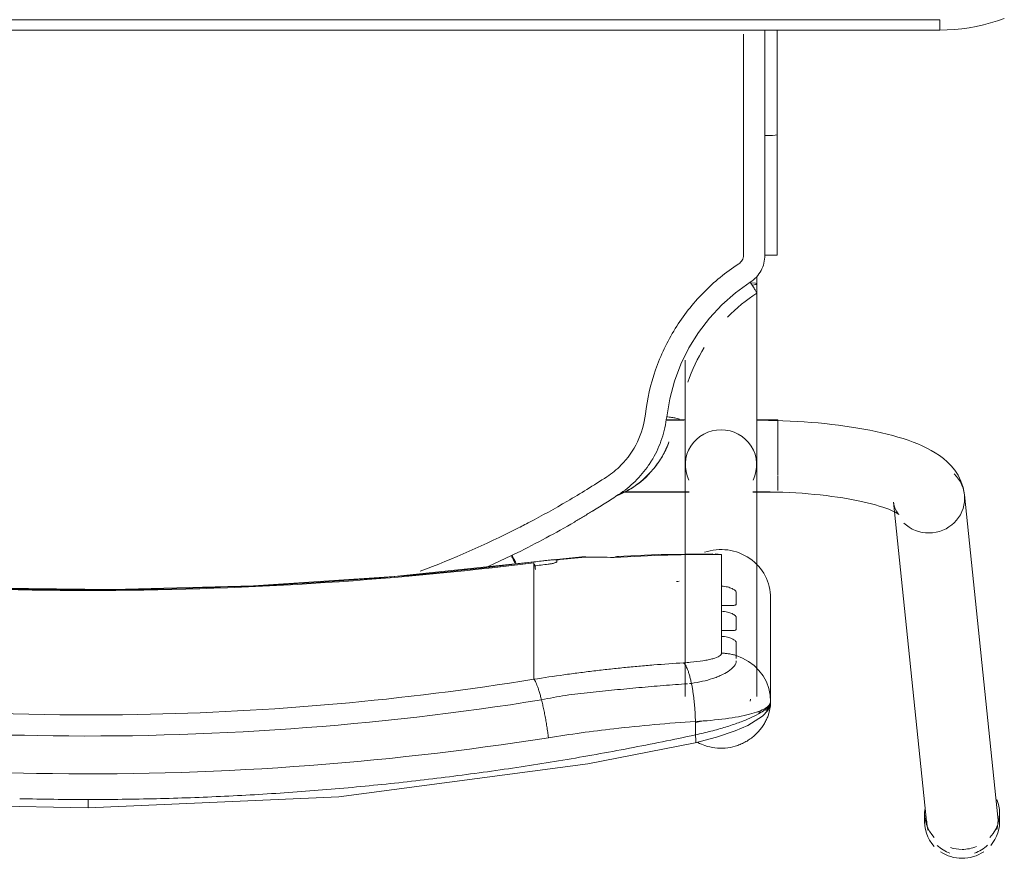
# Model space of a CAD drawing. Header units: metres. Extents: x 2.9 to 42.3, y -72.9 to -49.3.
# Tile 62 of 256: x 6.087 to 6.373, y -62.366 to -62.122. Entities that reach past the tile are written whole.
import ezdxf

# ---------------------------------------------------------------- set-up
doc = ezdxf.new("R2010")
doc.units = ezdxf.units.M
doc.layers.add('I-FURN', color=7, linetype='Continuous', lineweight=18)

# ---------------------------------------------------------------- blocks, each defined once
blk = doc.blocks.new('ConjuntoParaAlunoTamanho6 - CJA06_ConjuntoParaAlunoTamanho6-V24-2PAV')
at = {"layer": 'I-FURN', "color": 253, "true_color": 0xaaaaaa}
for p, q in [((-0.2643, 0.29456), (-0.2643, 0.29197)), ((-0.23354, 0.20182), (-0.24321, 0.29526)), ((-0.24254, 0.29197), (-0.24254, 0.29456)), ((-0.2638, 0.29312), (-0.25413, 0.19969)), ((-0.1979, 0.25969), (-0.1979, 0.22964)), ((-0.19385, 0.25812), (-0.19385, 0.19097)), ((-0.19207, 0.25896), (-0.19202, 0.25906)), ((-0.19202, 0.25906), (-0.19192, 0.25949)), ((-0.17315, 0.19097), (-0.17315, 0.25812)), ((-0.17493, 0.25435), (-0.17437, 0.25441)), ((-0.19665, 0.25395), (-0.1957, 0.25221)), ((-0.1957, 0.25221), (-0.19451, 0.25062)), ((-0.12923, 0.2438), (-0.12923, 0.25317)), ((-0.12923, 0.24214), (-0.12923, 0.2438)), ((-0.18366, 0.24073), (-0.18366, 0.23904)), ((-0.12923, 0.24214), (-0.12923, 0.23653)), ((-0.12923, 0.23653), (-0.12923, 0.23486)), ((-0.12923, 0.23486), (-0.12923, 0.22925)), ((-0.18366, 0.23345), (-0.18366, 0.23176)), ((-0.12923, 0.22925), (-0.12923, 0.22759)), ((-0.18366, 0.22617), (-0.18366, 0.21701)), ((-0.12923, 0.22759), (-0.12923, 0.22197)), ((-0.12923, 0.22197), (-0.12923, 0.22031)), ((-0.11598, 0.22048), (-0.1227, 0.21732)), ((-0.14414, 0.21757), (-0.12926, 0.21915)), ((-0.18366, 0.21701), (-0.1818, 0.21679)), ((-0.19271, 0.19894), (-0.2, 0.19894)), ((-0.2, 0.19844), (-0.2, 0.19411)), ((-0.19271, 0.19879), (-0.19385, 0.19879)), ((-0.19385, 0.19879), (-0.19385, 0.19845)), ((-0.19385, 0.19845), (-0.19385, 0.19764)), ((-0.15474, 0.19894), (-0.17429, 0.19894)), ((-0.15494, 0.19879), (-0.17429, 0.19879)), ((-0.2, 0.19393), (-0.2, 0.18575)), ((-0.19385, 0.19367), (-0.19385, 0.1916)), ((-0.2, 0.18573), (-0.2, 0.17922)), ((-0.19385, 0.18688), (-0.19385, 0.18582)), ((-0.19385, 0.18311), (-0.19385, 0.18582)), ((-0.19385, 0.17809), (-0.19385, 0.18068)), ((-0.2, 0.17916), (-0.2, 0.17794)), ((-0.2, 0.17794), (-0.19377, 0.17794)), ((-0.17323, 0.17794), (-0.1676, 0.17794)), ((-0.17268, 0.17809), (-0.16757, 0.17809)), ((-0.19385, 0.13857), (-0.19385, 0.13643)), ((-0.19983, 0.13021), (-0.19982, 0.0953)), ((-0.19982, 0.06488), (-0.19982, 0.0953)), ((-0.19982, 0.0953), (-0.19982, 0.09529)), ((-0.19623, 0.09556), (-0.19738, 0.09554)), ((0.247, 0.06497), (-0.247, 0.06497)), ((-0.247, 0.06497), (-0.247, 0.06422)), ((0.247, 0.06497), (-0.247, 0.06497)), ((-0.247, 0.06409), (-0.247, 0.06197))]:
    blk.add_line(p, q, dxfattribs=at)
at = {"layer": 'I-FURN', "color": 253, "true_color": 0xaaaaaa, "flags": 128}
for points in [[(0.0001, 0.2904), (-0.07267, 0.28721), (-0.14486, 0.2777), (-0.17603, 0.27161)], [(0.17623, 0.27161), (0.10331, 0.28398), (0.03018, 0.28985), (0.0001, 0.2904)], [(-0.17603, 0.27161), (-0.18218, 0.26997), (-0.18761, 0.26812), (-0.19131, 0.26652), (-0.19557, 0.2639), (-0.19708, 0.26226), (-0.19765, 0.26113), (-0.1979, 0.25971)], [(-0.17607, 0.26928), (-0.17607, 0.26831), (-0.17607, 0.26734), (-0.17607, 0.26637), (-0.17607, 0.2654)], [(-0.1979, 0.24468), (-0.1979, 0.2522), (-0.1979, 0.25971)], [(-0.1979, 0.25969), (-0.19776, 0.25773), (-0.19734, 0.2558), (-0.19665, 0.25395)], [(-0.1979, 0.25969), (-0.1979, 0.25218), (-0.1979, 0.24467), (-0.1979, 0.23715), (-0.1979, 0.22964)], [(-0.19451, 0.25062), (-0.19311, 0.2492), (-0.19152, 0.24799)], [(-0.19152, 0.24799), (-0.18977, 0.24701), (-0.1879, 0.24628)], [(-0.1879, 0.24243), (-0.1879, 0.24339), (-0.1879, 0.24435), (-0.1879, 0.24532), (-0.1879, 0.24628)], [(-0.18366, 0.24561), (-0.18366, 0.24439), (-0.18366, 0.24317), (-0.18366, 0.24195), (-0.18366, 0.24073)], [(-0.1879, 0.23515), (-0.1879, 0.23603), (-0.1879, 0.23692), (-0.1879, 0.2378), (-0.1879, 0.23868)], [(-0.18366, 0.23904), (-0.18366, 0.23764), (-0.18366, 0.23624), (-0.18366, 0.23485), (-0.18366, 0.23345)], [(-0.1879, 0.22787), (-0.1879, 0.22876), (-0.1879, 0.22964), (-0.1879, 0.23052), (-0.1879, 0.23141)], [(-0.18366, 0.23176), (-0.18366, 0.23036), (-0.18366, 0.22897), (-0.18366, 0.22757), (-0.18366, 0.22617)], [(-0.12926, 0.21915), (-0.08865, 0.22342), (-0.0479, 0.2261), (-0.00707, 0.22717), (0.03376, 0.22666), (0.07455, 0.22454), (0.11521, 0.22083), (0.12946, 0.21915)], [(-0.12923, 0.22031), (-0.12923, 0.22007), (-0.12923, 0.21984), (-0.12923, 0.21961), (-0.12923, 0.21937)], [(-0.18111, 0.21677), (-0.16533, 0.21701), (-0.15331, 0.21761)], [(-0.1359, 0.2187), (-0.1359, 0.21878), (-0.1359, 0.21886), (-0.1359, 0.21893), (-0.1359, 0.21901)], [(-0.23354, 0.20182), (-0.23373, 0.20287), (-0.23403, 0.20376), (-0.23437, 0.20445), (-0.23469, 0.20492), (-0.23492, 0.20521), (-0.23505, 0.20534), (-0.23507, 0.20536)], [(-0.23507, 0.20536), (-0.23501, 0.20531), (-0.23482, 0.20518), (-0.23451, 0.20499), (-0.23408, 0.20476), (-0.23355, 0.20449), (-0.23291, 0.2042), (-0.23217, 0.20389), (-0.23133, 0.20358), (-0.23041, 0.20326), (-0.22941, 0.20294), (-0.22832, 0.20262), (-0.22717, 0.2023), (-0.22594, 0.20199), (-0.22464, 0.20169), (-0.22328, 0.2014), (-0.22186, 0.20112), (-0.22039, 0.20086), (-0.21886, 0.2006), (-0.21729, 0.20036), (-0.21567, 0.20014), (-0.214, 0.19993), (-0.2123, 0.19973), (-0.21057, 0.19956), (-0.2088, 0.1994), (-0.207, 0.19926), (-0.20518, 0.19913), (-0.20334, 0.19903), (-0.20148, 0.19894), (-0.19961, 0.19888), (-0.19772, 0.19883), (-0.19583, 0.1988), (-0.19394, 0.19879), (-0.19385, 0.19879)], [(-0.25413, 0.19969), (-0.25375, 0.19762), (-0.25311, 0.19572), (-0.25226, 0.19403), (-0.25129, 0.19256), (-0.25023, 0.19128), (-0.24913, 0.19017), (-0.24799, 0.18919), (-0.24683, 0.18832), (-0.24563, 0.18753), (-0.24441, 0.18681), (-0.24316, 0.18615), (-0.24188, 0.18553), (-0.24055, 0.18496), (-0.23919, 0.18441), (-0.23778, 0.1839), (-0.23633, 0.18341), (-0.23483, 0.18295), (-0.2333, 0.18251), (-0.23171, 0.1821), (-0.23008, 0.1817), (-0.22841, 0.18133), (-0.2267, 0.18098), (-0.22495, 0.18064), (-0.22315, 0.18033), (-0.22132, 0.18004), (-0.21946, 0.17976), (-0.21756, 0.17951), (-0.21562, 0.17928), (-0.21366, 0.17906), (-0.21168, 0.17887), (-0.20967, 0.1787), (-0.20763, 0.17855), (-0.20558, 0.17842), (-0.20352, 0.17831), (-0.20144, 0.17823), (-0.19935, 0.17816), (-0.19725, 0.17811), (-0.19515, 0.17809), (-0.19385, 0.17809)], [(-0.19385, 0.13857), (-0.19385, 0.14057), (-0.19385, 0.14257), (-0.19385, 0.14457), (-0.19385, 0.14656), (-0.19385, 0.14855), (-0.19385, 0.15053), (-0.19385, 0.15249), (-0.19385, 0.15444), (-0.19385, 0.15637), (-0.19385, 0.15827), (-0.19385, 0.16015), (-0.19385, 0.162), (-0.19385, 0.16382), (-0.19385, 0.1656), (-0.19385, 0.16735), (-0.19385, 0.16905), (-0.19385, 0.17071), (-0.19385, 0.17233), (-0.19385, 0.1739), (-0.19385, 0.17541), (-0.19385, 0.17687), (-0.19385, 0.17828), (-0.19385, 0.17963), (-0.19385, 0.18092), (-0.19385, 0.18215), (-0.19385, 0.18331), (-0.19385, 0.18441), (-0.19385, 0.18544), (-0.19385, 0.1864), (-0.19385, 0.18729), (-0.19385, 0.1881), (-0.19385, 0.18885), (-0.19385, 0.18951), (-0.19385, 0.19011), (-0.19385, 0.19062), (-0.19385, 0.19097)], [(-0.17315, 0.19097), (-0.17315, 0.19051), (-0.17315, 0.18998), (-0.17315, 0.18937), (-0.17315, 0.18869), (-0.17315, 0.18793), (-0.17315, 0.1871), (-0.17315, 0.18619), (-0.17315, 0.18522), (-0.17315, 0.18417), (-0.17315, 0.18306), (-0.17315, 0.18188), (-0.17315, 0.18064), (-0.17315, 0.17934), (-0.17315, 0.17798), (-0.17315, 0.17656), (-0.17315, 0.17508), (-0.17315, 0.17355), (-0.17315, 0.17198), (-0.17315, 0.17035), (-0.17315, 0.16868), (-0.17315, 0.16696), (-0.17315, 0.16521), (-0.17315, 0.16342), (-0.17315, 0.16159), (-0.17315, 0.16066)], [(-0.16841, 0.18438), (-0.16841, 0.18437), (-0.16841, 0.18435), (-0.16841, 0.18434), (-0.16841, 0.18432)], [(-0.16774, 0.17706), (-0.16861, 0.17188), (-0.16997, 0.16679), (-0.17181, 0.16185), (-0.17415, 0.15713), (-0.17693, 0.15265), (-0.18013, 0.14846), (-0.18374, 0.14461), (-0.18771, 0.14113), (-0.19199, 0.13805)], [(-0.19623, 0.13025), (-0.19623, 0.12331), (-0.19623, 0.11637), (-0.19623, 0.10942), (-0.19623, 0.10249), (-0.19623, 0.09556)], [(-0.19738, 0.09554), (-0.19841, 0.0955), (-0.1992, 0.09544), (-0.19969, 0.09537), (-0.19982, 0.0953)], [(-0.247, 0.06497), (-0.24912, 0.06492), (-0.25124, 0.0648), (-0.25334, 0.06459), (-0.25544, 0.06429), (-0.25753, 0.06391), (-0.2596, 0.06345), (-0.26165, 0.0629), (-0.26367, 0.06228), (-0.26567, 0.06157)], [(0.247, 0.06197), (0.1235, 0.06197), (0, 0.06197), (-0.1235, 0.06197), (-0.247, 0.06197)], [(-0.247, 0.06197), (-0.1235, 0.06197), (0, 0.06197), (0.1235, 0.06197), (0.247, 0.06197)]]:
    blk.add_lwpolyline(points, dxfattribs=at)
at = {"layer": 'I-FURN', "color": 253, "true_color": 0xaaaaaa}
for centre, major_axis, ratio, start_param, end_param in [((-0.25351, 0.29419), (0.01029, 0.00107), 0.967158, 1.817964, 2.256389), ((-0.25342, 0.29456), (0.01088, 0), 0.965926, 1.570796, 2.185058), ((-0.25342, 0.29456), (0.01088, 0), 0.965926, 0.959427, 1.570796), ((-0.25351, 0.29419), (0.01029, 0.00107), 0.967158, 0.685592, 1.112361), ((-0.25342, 0.29456), (0.01088, 0), 0.965926, 2.438822, 3.243525), ((-0.25342, 0.29197), (0.01088, 0), 0.965926, 1.570796, 1.965237), ((-0.25342, 0.29197), (0.01088, 0), 0.965926, 1.257624, 1.559899), ((-0.25342, 0.29456), (0.01088, 0), 0.965926, 6.170166, 7.020457), ((-0.25342, 0.29197), (0.01088, 0), 0.965926, 2.404268, 3.526261), ((-0.25342, 0.29197), (0.01088, 0), 0.965926, 6.182855, 7.015454), ((-0.25351, 0.29419), (0.01029, 0.00107), 0.967158, 6.18338, 6.464028), ((-0.25351, 0.29419), (0.01029, 0.00107), 0.967158, 2.780211, 3.141593), ((-0.1835, 0.22964), (-0.0144, 0), 0.978148, 0, 1.909658), ((0.0001, -0.77159), (1.0211, 0), 0.978148, 1.443771, 1.697822), ((0.0001, -0.77117), (1.0209, 0), 0.978148, 1.443771, 1.697822), ((-0.17927, 0.60128), (0.385, 0), 0.978148, 4.732926, 4.735013), ((-0.17927, 0.60356), (0.395, 0), 0.978148, 4.828782, 4.839414), ((-0.1305, 0.22908), (-0.00124, 0.00992), 0.026339, 2.463316, 2.789234), ((-0.17927, 0.60336), (0.395, 0), 0.978148, 4.701279, 4.780293), ((-0.14501, 0.22754), (-0.00087, 0.00996), 0.018501, 2.957526, 3.350225), ((-0.17927, 0.60263), (0.395, 0), 0.978148, 4.801491, 4.822541), ((-0.17927, 0.60221), (0.3948, 0), 0.978148, 4.828842, 4.839414), ((-0.24383, 0.20075), (0.01029, 0.00107), 0.967158, 1.470991, 3.041787), ((-0.24383, 0.20075), (0.01029, 0.00107), 0.967158, 0.685592, 1.470991), ((-0.24383, 0.20075), (0.01029, 0.00107), 0.967158, 3.041787, 3.827185), ((-0.1835, 0.19097), (0.01035, 0), 0.978148, 2.686587, 4.712389), ((-0.1835, 0.19097), (0.01035, 0), 0.978148, 4.712389, 6.738191), ((-0.1835, 0.13857), (0.01035, 0), 0.069756, 2.648425, 3.665191)]:
    blk.add_ellipse(centre, major_axis=major_axis, ratio=ratio, start_param=start_param, end_param=end_param, dxfattribs=at)
for points in [[(0.0001, 0.29036), (0.0001, 0.29029), (0.0001, 0.29001), (0.0001, 0.28916), (0.0001, 0.28841), (0.0001, 0.28802)], [(-0.05929, 0.28591), (-0.06588, 0.28544), (-0.07245, 0.28489), (-0.07901, 0.28427)], [(-0.03953, 0.28708), (-0.04612, 0.28677), (-0.05271, 0.28638), (-0.05929, 0.28591)], [(-0.01972, 0.28779), (-0.02633, 0.28763), (-0.03293, 0.2874), (-0.03953, 0.28708)], [(0.0001, 0.28802), (-0.00651, 0.28802), (-0.01312, 0.28795), (-0.01972, 0.28779)], [(0.01992, 0.28779), (0.01332, 0.28795), (0.00671, 0.28802), (0.0001, 0.28802)], [(-0.07901, 0.28427), (-0.08557, 0.28365), (-0.09211, 0.28295), (-0.09864, 0.28217)], [(-0.09864, 0.28217), (-0.10517, 0.28139), (-0.11169, 0.28054), (-0.11819, 0.27961)], [(-0.11819, 0.27961), (-0.12468, 0.27869), (-0.13116, 0.27768), (-0.13762, 0.27661)], [(-0.13762, 0.27661), (-0.14407, 0.27553), (-0.15051, 0.27438), (-0.15692, 0.27316)], [(-0.15692, 0.27316), (-0.16332, 0.27194), (-0.16971, 0.27065), (-0.17607, 0.26928)], [(-0.13346, 0.2701), (-0.13339, 0.26956), (-0.13324, 0.26848), (-0.133, 0.26684), (-0.13272, 0.2652), (-0.13242, 0.26359), (-0.13211, 0.26203), (-0.13178, 0.26053), (-0.13155, 0.25959), (-0.13144, 0.25914)], [(-0.17609, 0.26577), (-0.1767, 0.26561), (-0.17731, 0.26545), (-0.17791, 0.26528)], [(-0.17607, 0.2654), (-0.17914, 0.26523), (-0.18504, 0.2647), (-0.19219, 0.26337), (-0.19682, 0.26165), (-0.1979, 0.26035), (-0.1979, 0.25969)], [(-0.17607, 0.2654), (-0.17606, 0.26498), (-0.17604, 0.26413), (-0.17598, 0.26285), (-0.1759, 0.26156), (-0.17579, 0.26028), (-0.17566, 0.25902), (-0.17551, 0.25778), (-0.17533, 0.25659), (-0.17514, 0.25544), (-0.175, 0.25471), (-0.17493, 0.25435)], [(-0.12923, 0.25317), (-0.12932, 0.25327), (-0.1295, 0.25353), (-0.1298, 0.25409), (-0.13011, 0.25481), (-0.13044, 0.25568), (-0.13077, 0.2567), (-0.1311, 0.25786), (-0.13133, 0.2587), (-0.13144, 0.25914)], [(-0.17493, 0.25435), (-0.17484, 0.25392), (-0.17465, 0.25308), (-0.17435, 0.25195), (-0.17403, 0.25093), (-0.17369, 0.25006), (-0.17335, 0.24934), (-0.173, 0.24877), (-0.17277, 0.2485), (-0.17265, 0.2484)], [(-0.16398, 0.24902), (-0.16687, 0.24878), (-0.16977, 0.24858), (-0.17265, 0.2484)], [(-0.15964, 0.24939), (-0.16109, 0.24926), (-0.16254, 0.24913), (-0.16398, 0.24902)], [(-0.1553, 0.2498), (-0.15675, 0.24966), (-0.15819, 0.24952), (-0.15964, 0.24939)], [(-0.15095, 0.25026), (-0.1524, 0.2501), (-0.15385, 0.24995), (-0.1553, 0.2498)], [(-0.14661, 0.25076), (-0.14806, 0.25058), (-0.14951, 0.25042), (-0.15095, 0.25026)], [(-0.14226, 0.2513), (-0.14371, 0.25111), (-0.14516, 0.25093), (-0.14661, 0.25076)], [(-0.1879, 0.24628), (-0.18756, 0.24617), (-0.18687, 0.24599), (-0.18581, 0.24578), (-0.18474, 0.24565), (-0.18402, 0.24561), (-0.18366, 0.24561)], [(-0.09625, 0.22184), (-0.10584, 0.21825), (-0.1152, 0.21414), (-0.12434, 0.2095)], [(-0.15397, 0.21772), (-0.15349, 0.21752), (-0.153, 0.21758), (-0.15247, 0.21788)], [(-0.15247, 0.21788), (-0.15113, 0.21782), (-0.1484, 0.21775), (-0.14556, 0.21776), (-0.14412, 0.21779)], [(-0.1359, 0.21901), (-0.1359, 0.21905), (-0.13586, 0.21912), (-0.13573, 0.21923), (-0.13549, 0.21935), (-0.13518, 0.21946), (-0.13479, 0.21957), (-0.13436, 0.21967), (-0.1339, 0.21974), (-0.13357, 0.21979), (-0.1334, 0.21981)], [(-0.13585, 0.2186), (-0.13587, 0.21862), (-0.13589, 0.21865), (-0.1359, 0.21868), (-0.1359, 0.2187)], [(-0.1227, 0.21732), (-0.12297, 0.21719), (-0.12353, 0.21692), (-0.12408, 0.21665), (-0.12436, 0.21651)], [(-0.12335, 0.21813), (-0.12356, 0.21856), (-0.12377, 0.21898), (-0.12395, 0.21936)], [(-0.12289, 0.21723), (-0.12304, 0.21753), (-0.12319, 0.21783), (-0.12334, 0.21813)], [(-0.12436, 0.21651), (-0.12717, 0.21512), (-0.13276, 0.21224), (-0.13826, 0.20916), (-0.14098, 0.20758)], [(-0.12434, 0.2095), (-0.12494, 0.2092), (-0.12615, 0.20858), (-0.12737, 0.20794), (-0.12798, 0.20762)], [(-0.12798, 0.20762), (-0.13157, 0.20574), (-0.13889, 0.20168), (-0.14651, 0.19698), (-0.1504, 0.19445)], [(-0.14098, 0.20758), (-0.14188, 0.20704), (-0.14368, 0.20597), (-0.14546, 0.20487), (-0.14635, 0.20432)], [(-0.14638, 0.20431), (-0.14762, 0.20355), (-0.1501, 0.202), (-0.15256, 0.20043), (-0.15378, 0.19963)], [(-0.16501, 0.19076), (-0.16447, 0.19151), (-0.16331, 0.19295), (-0.16135, 0.19493), (-0.15919, 0.19669), (-0.15764, 0.19771), (-0.15683, 0.19818)], [(-0.15378, 0.19963), (-0.1555, 0.19851), (-0.15869, 0.19594), (-0.16134, 0.1928), (-0.1625, 0.1911)], [(-0.1568, 0.1982), (-0.15576, 0.1988), (-0.15475, 0.1993), (-0.15376, 0.19971)], [(-0.1504, 0.19445), (-0.15113, 0.19396), (-0.15256, 0.19293), (-0.15386, 0.19174), (-0.15448, 0.19112)], [(-0.16371, 0.18924), (-0.16479, 0.18738), (-0.16656, 0.18343), (-0.1675, 0.1792), (-0.16774, 0.17706)], [(-0.1625, 0.1911), (-0.16271, 0.1908), (-0.16313, 0.19018), (-0.16352, 0.18955), (-0.16371, 0.18924)], [(-0.15448, 0.19112), (-0.15645, 0.18912), (-0.15969, 0.18452), (-0.16124, 0.17915), (-0.16156, 0.17636)], [(-0.16774, 0.17706), (-0.16823, 0.17712), (-0.16921, 0.17725), (-0.17046, 0.17746), (-0.17128, 0.17766), (-0.17147, 0.17776), (-0.17146, 0.1778)], [(-0.17391, 0.16699), (-0.17512, 0.16348), (-0.17671, 0.16011), (-0.17864, 0.15696)], [(-0.1854, 0.14823), (-0.18797, 0.14558), (-0.19084, 0.14321), (-0.19391, 0.14119)], [(-0.19391, 0.14119), (-0.19393, 0.14119), (-0.19385, 0.14103), (-0.19344, 0.14033), (-0.19278, 0.13928), (-0.19225, 0.13846), (-0.19199, 0.13805)], [(-0.19199, 0.13805), (-0.19265, 0.13762), (-0.19383, 0.13663), (-0.19519, 0.13473), (-0.19604, 0.13255), (-0.19622, 0.13104), (-0.19623, 0.13025)], [(-0.18863, 0.13277), (-0.18884, 0.13263), (-0.18922, 0.13231), (-0.18966, 0.1317), (-0.18994, 0.13099), (-0.19, 0.1305), (-0.19, 0.13025)], [(-0.19623, 0.13025), (-0.19672, 0.13025), (-0.1977, 0.13025), (-0.19891, 0.13024), (-0.19969, 0.13022), (-0.19984, 0.13021), (-0.19982, 0.1302)], [(-0.19982, 0.12147), (-0.19982, 0.12438), (-0.19982, 0.12729), (-0.19982, 0.1302)], [(-0.19982, 0.1302), (-0.19982, 0.12438), (-0.19982, 0.11273), (-0.19982, 0.1011), (-0.19982, 0.09529)], [(-0.19982, 0.09528), (-0.19982, 0.10082), (-0.19982, 0.10636), (-0.19982, 0.11191)], [(-0.19982, 0.09529), (-0.19982, 0.08515), (-0.19982, 0.07502), (-0.19982, 0.06488)], [(-0.19982, 0.06488), (-0.19982, 0.06837), (-0.19982, 0.07185), (-0.19982, 0.07534)]]:
    blk.add_open_spline(points, degree=3, dxfattribs=at)
for points, knots in [([(-0.13346, 0.2701), (-0.0847, 0.2778), (0.00519, 0.28415), (0.09466, 0.27626), (0.13366, 0.2701)], [-1, -1, -1, -1, -0.444444, 0, 0, 0, 0]), ([(-0.1979, 0.25971), (-0.1979, 0.26019), (-0.19783, 0.26127), (-0.19747, 0.26287), (-0.19695, 0.2643), (-0.19642, 0.26543), (-0.19585, 0.26637), (-0.19534, 0.26711), (-0.19492, 0.26766), (-0.19447, 0.26819), (-0.19382, 0.2689), (-0.19291, 0.26975), (-0.1919, 0.27053), (-0.19105, 0.27107), (-0.1904, 0.27144), (-0.18973, 0.27177), (-0.18883, 0.27217), (-0.18719, 0.27275), (-0.18474, 0.2732), (-0.18174, 0.27315), (-0.17906, 0.27255), (-0.17745, 0.27187), (-0.17679, 0.27153)], [0, 0, 0, 0, 0.0625, 0.125, 0.15625, 0.1875, 0.21875, 0.234375, 0.25, 0.265625, 0.28125, 0.3125, 0.34375, 0.359375, 0.375, 0.390625, 0.40625, 0.4375, 0.5, 0.5625, 0.625, 0.6721865, 0.6721865, 0.6721865, 0.6721865]), ([(-0.1761, 0.27156), (-0.17616, 0.27149), (-0.17627, 0.27106), (-0.17619, 0.27003), (-0.17607, 0.26928)], [0.625, 0.625, 0.625, 0.625, 0.75, 1, 1, 1, 1]), ([(-0.1979, 0.25971), (-0.1979, 0.26034), (-0.19688, 0.26187), (-0.19282, 0.26411), (-0.18865, 0.26578), (-0.18491, 0.26704), (-0.18064, 0.26823), (-0.1776, 0.26895), (-0.17607, 0.26928)], [0, 0, 0, 0, 0.25, 0.5, 0.625, 0.75, 0.875, 1, 1, 1, 1]), ([(-0.17607, 0.2654), (-0.1682, 0.2659), (-0.154, 0.26716), (-0.13977, 0.2691), (-0.13346, 0.2701)], [-1, -1, -1, -1, -0.444444, 0, 0, 0, 0]), ([(-0.13144, 0.25914), (-0.08343, 0.26683), (0.00512, 0.27318), (0.09323, 0.26529), (0.13164, 0.25914)], [-1, -1, -1, -1, -0.444444, 0, 0, 0, 0]), ([(0.12943, 0.25317), (0.08224, 0.26075), (-0.00484, 0.26702), (-0.09148, 0.25924), (-0.12923, 0.25317)], [-1, -1, -1, -1, -0.444444, 0, 0, 0, 0]), ([(-0.1965, 0.2622), (-0.19671, 0.26207), (-0.1971, 0.26176), (-0.19755, 0.26115), (-0.19774, 0.26067), (-0.19781, 0.26042)], [0.75, 0.75, 0.75, 0.75, 0.8125, 0.875, 0.9402306, 0.9402306, 0.9402306, 0.9402306]), ([(-0.19421, 0.2626), (-0.1945, 0.26266), (-0.19502, 0.2627), (-0.19554, 0.2626), (-0.19576, 0.26254)], [0.5473049, 0.5473049, 0.5473049, 0.5473049, 0.625, 0.6812684, 0.6812684, 0.6812684, 0.6812684]), ([(-0.17381, 0.25447), (-0.17147, 0.25462), (-0.16677, 0.25497), (-0.1597, 0.25557), (-0.1538, 0.25614), (-0.14908, 0.25663), (-0.14554, 0.25703), (-0.14198, 0.25739), (-0.13843, 0.25782), (-0.13492, 0.25842), (-0.13259, 0.25889), (-0.13144, 0.25914)], [0, 0, 0, 0, 0.166667, 0.333333, 0.5, 0.583333, 0.666667, 0.75, 0.833333, 0.916667, 1, 1, 1, 1]), ([(-0.1879, 0.24778), (-0.18791, 0.24829), (-0.1875, 0.24933), (-0.18588, 0.25077), (-0.184, 0.25182), (-0.1824, 0.2525), (-0.17978, 0.25344), (-0.17715, 0.25404), (-0.17493, 0.25435)], [0, 0, 0, 0, 0.2, 0.4, 0.55, 0.625, 0.7, 1, 1, 1, 1]), ([(-0.12923, 0.25317), (-0.13213, 0.25271), (-0.13647, 0.25207), (-0.14082, 0.25148), (-0.14226, 0.2513)], [-1, -1, -1, -1, -0.8, -0.7, -0.7, -0.7, -0.7]), ([(-0.1879, 0.24628), (-0.1879, 0.24644), (-0.1879, 0.2467), (-0.1879, 0.247), (-0.1879, 0.2471)], [0, 0, 0, 0, 0.4, 0.6, 0.6, 0.6, 0.6]), ([(-0.17265, 0.2484), (-0.17333, 0.24836), (-0.17532, 0.24821), (-0.17777, 0.24791), (-0.17985, 0.24753), (-0.18163, 0.2471), (-0.18322, 0.24646), (-0.18366, 0.2459), (-0.18366, 0.24561)], [-1, -1, -1, -1, -0.888889, -0.666667, -0.555556, -0.444444, -0.222222, 0, 0, 0, 0]), ([(-0.18366, 0.24073), (-0.18428, 0.24075), (-0.18512, 0.24088), (-0.18609, 0.24117), (-0.18671, 0.24142), (-0.18723, 0.2417), (-0.18762, 0.24198), (-0.18784, 0.24222), (-0.1879, 0.24236), (-0.1879, 0.24243)], [0, 0, 0, 0, 0.25, 0.375, 0.5, 0.625, 0.75, 0.875, 1, 1, 1, 1]), ([(-0.1879, 0.23868), (-0.1879, 0.23875), (-0.18784, 0.23885), (-0.18762, 0.23896), (-0.18723, 0.23902), (-0.18671, 0.23904), (-0.18609, 0.23904), (-0.18512, 0.23903), (-0.18428, 0.23902), (-0.18366, 0.23904)], [0, 0, 0, 0, 0.125, 0.25, 0.375, 0.5, 0.625, 0.75, 1, 1, 1, 1]), ([(-0.18366, 0.23345), (-0.18428, 0.23348), (-0.18512, 0.2336), (-0.18609, 0.23389), (-0.18671, 0.23414), (-0.18723, 0.23442), (-0.18762, 0.2347), (-0.18784, 0.23494), (-0.1879, 0.23508), (-0.1879, 0.23515)], [0, 0, 0, 0, 0.25, 0.375, 0.5, 0.625, 0.75, 0.875, 1, 1, 1, 1]), ([(-0.1879, 0.23141), (-0.1879, 0.23147), (-0.18784, 0.23158), (-0.18762, 0.23168), (-0.18723, 0.23174), (-0.18671, 0.23176), (-0.18609, 0.23176), (-0.18512, 0.23175), (-0.18428, 0.23175), (-0.18366, 0.23176)], [0, 0, 0, 0, 0.125, 0.25, 0.375, 0.5, 0.625, 0.75, 1, 1, 1, 1]), ([(-0.18366, 0.22617), (-0.18428, 0.2262), (-0.18512, 0.22633), (-0.18609, 0.22661), (-0.18671, 0.22687), (-0.18723, 0.22714), (-0.18762, 0.22742), (-0.18784, 0.22767), (-0.1879, 0.22781), (-0.1879, 0.22787)], [0, 0, 0, 0, 0.25, 0.375, 0.5, 0.625, 0.75, 0.875, 1, 1, 1, 1]), ([(-0.1334, 0.21866), (-0.1337, 0.21862), (-0.13425, 0.21856), (-0.13488, 0.2185), (-0.13529, 0.21849), (-0.13555, 0.2185), (-0.13573, 0.21853), (-0.13582, 0.21857), (-0.13585, 0.2186)], [0, 0, 0, 0, 0.25, 0.5, 0.625, 0.75, 0.875, 1, 1, 1, 1]), ([(-0.12388, 0.21967), (-0.12372, 0.21936), (-0.12333, 0.2186), (-0.12291, 0.21776), (-0.1227, 0.21732)], [0.5302375, 0.5302375, 0.5302375, 0.5302375, 0.75, 1, 1, 1, 1]), ([(-0.15863, 0.1971), (-0.16081, 0.19558), (-0.16383, 0.19273), (-0.16686, 0.18807), (-0.16796, 0.18563), (-0.16841, 0.18438)], [0, 0, 0, 0, 0.5, 0.75, 1, 1, 1, 1]), ([(-0.1535, 0.1999), (-0.15406, 0.19967), (-0.15585, 0.19886), (-0.15753, 0.19787), (-0.15863, 0.1971)], [0.6367527, 0.6367527, 0.6367527, 0.6367527, 0.75, 1, 1, 1, 1]), ([(-0.16841, 0.18432), (-0.16799, 0.18547), (-0.16725, 0.18714), (-0.16604, 0.18925), (-0.16537, 0.19026), (-0.16501, 0.19076)], [0, 0, 0, 0, 0.5, 0.75, 1, 1, 1, 1]), ([(-0.16156, 0.17636), (-0.16208, 0.17191), (-0.16353, 0.16549), (-0.16692, 0.15729), (-0.1701, 0.15145), (-0.17391, 0.14602), (-0.17976, 0.13936), (-0.18487, 0.13521), (-0.18863, 0.13277)], [0, 0, 0, 0, 0.25, 0.375, 0.5, 0.625, 0.75, 1, 1, 1, 1]), ([(-0.19, 0.13025), (-0.19, 0.12863), (-0.19, 0.12547), (-0.19, 0.12092), (-0.19, 0.1173), (-0.19, 0.1145), (-0.19, 0.11243), (-0.19, 0.11052), (-0.19, 0.10828), (-0.19, 0.10624), (-0.19, 0.10408), (-0.19, 0.10228), (-0.19, 0.10023), (-0.19, 0.09774), (-0.19, 0.09515), (-0.19, 0.09189), (-0.19, 0.08842), (-0.19, 0.08419), (-0.19, 0.08049), (-0.19, 0.07684), (-0.19, 0.07351), (-0.19, 0.07081), (-0.19, 0.0683), (-0.19, 0.06666), (-0.19, 0.06612)], [0, 0, 0, 0, 0.03125, 0.0625, 0.09375, 0.109375, 0.125, 0.140625, 0.15625, 0.1875, 0.203125, 0.21875, 0.234375, 0.25, 0.265625, 0.28125, 0.3125, 0.328125, 0.34375, 0.359375, 0.3671875, 0.375, 0.3828125, 0.3865101, 0.3865101, 0.3865101, 0.3865101]), ([(-0.19623, 0.06488), (-0.19623, 0.06802), (-0.19623, 0.0747), (-0.19623, 0.0849), (-0.19623, 0.09203), (-0.19623, 0.09556)], [0.8397159, 0.8397159, 0.8397159, 0.8397159, 0.8888889, 0.9444444, 1, 1, 1, 1])]:
    blk.add_open_spline(points, degree=3, knots=knots, dxfattribs=at)
blk = doc.blocks.new('4 GRE - ESCOLA DE CINEMA E AUDIOVISUAL CINE REX R07_rvt-1-2PAV')
at = {"layer": 'I-FURN', "color": 253, "lineweight": 18, "true_color": 0xaaaaaa, "rotation": 180}
blk.add_blockref('ConjuntoParaAlunoTamanho6 - CJA06_ConjuntoParaAlunoTamanho6-V24-2PAV', (6.10728, -62.06045), dxfattribs=at)

msp = doc.modelspace()

# ---------------------------------------------------------------- block references
at = {"lineweight": 5}
msp.add_blockref('4 GRE - ESCOLA DE CINEMA E AUDIOVISUAL CINE REX R07_rvt-1-2PAV', (0, 0), dxfattribs=at)

doc.saveas('drawing.dxf')
